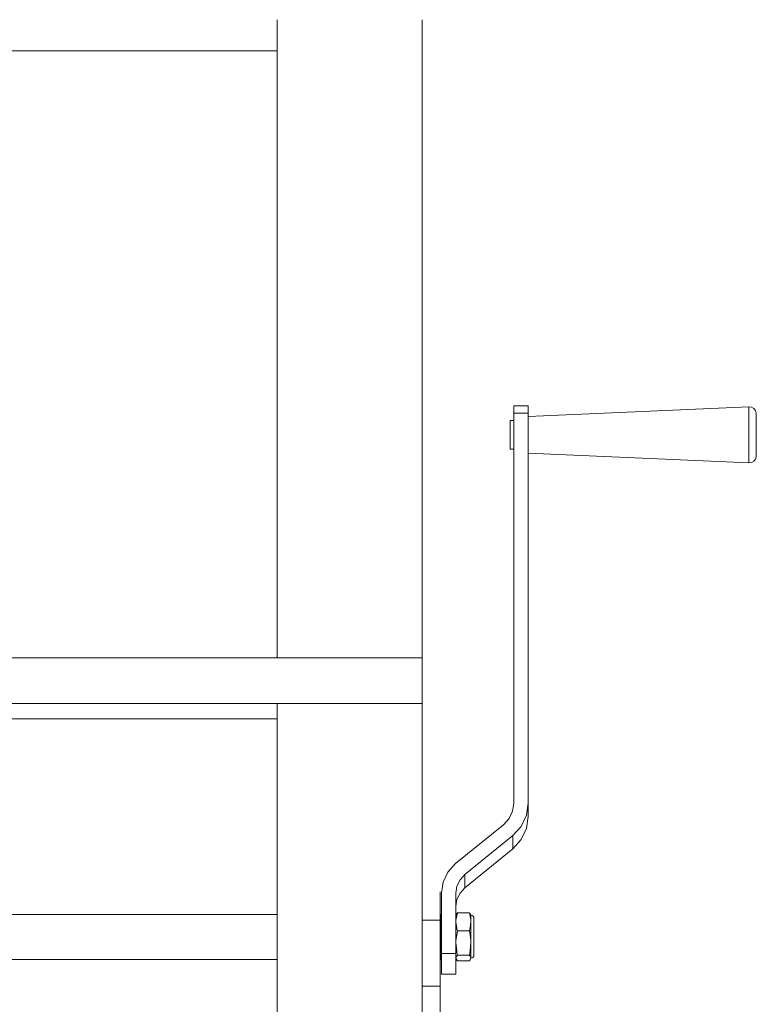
# Model space of a CAD drawing. Header units: millimetres. Extents: x 53056 to 116131, y -669674 to -625124.
# Tile 248 of 256: x 71521 to 71844, y -634815 to -634383. Entities that reach past the tile are written whole.
import ezdxf

# ---------------------------------------------------------------- set-up
doc = ezdxf.new("R2010")
doc.units = ezdxf.units.MM
doc.header["$MEASUREMENT"] = 0
doc.linetypes.add('DGN Style 1', pattern=[536.199087, 0.892178, -535.306909])
doc.layers.add('Main Cradle Tower', color=7, linetype='Continuous', lineweight=0)

# ---------------------------------------------------------------- blocks, each defined once
blk = doc.blocks.new('*U55')
at = {"layer": 'Main Cradle Tower', "color": 7, "linetype": 'Continuous', "lineweight": 0}
for p, q in [((-12960.22, 13016.1), (-12960.22, 12736.1)), ((-12896.72, 13016.1), (-12896.72, 12736.1)), ((-12960.22, 13002.49), (-13182.76, 13002.49)), ((-12856.51, 12845.96), (-12856.51, 12843.38)), ((-12850.16, 12845.96), (-12850.16, 12843.38)), ((-12856.51, 12843.38), (-12856.51, 12672.35)), ((-12850.16, 12843.38), (-12856.51, 12843.38)), ((-12850.16, 12672.35), (-12850.16, 12843.38)), ((-12753.43, 12827.35), (-12753.43, 12823.79)), ((-12753.43, 12821.6), (-12753.43, 12821.77)), ((-12896.72, 12736.1), (-13246.31, 12736.1)), ((-12896.72, 12716.1), (-13246.31, 12716.1)), ((-12960.22, 12716.1), (-12960.22, 12436.1)), ((-12896.72, 12716.1), (-12896.72, 12436.1)), ((-12960.22, 12709.29), (-13182.76, 12709.29)), ((-12856.51, 12672.35), (-12857.04, 12668.8)), ((-12856.51, 12672.35), (-12856.51, 12672.35)), ((-12850.16, 12666.52), (-12850.16, 12672.35)), ((-12861.05, 12662.88), (-12882.01, 12645.79)), ((-12856.97, 12658.14), (-12853.3, 12662.15)), ((-12877.93, 12641.06), (-12856.97, 12658.14)), ((-12856.97, 12652.3), (-12856.97, 12658.14)), ((-12853.3, 12656.32), (-12856.97, 12652.3)), ((-12856.97, 12652.3), (-12877.93, 12635.22)), ((-12882.01, 12645.79), (-12885.38, 12642.11)), ((-12877.93, 12635.22), (-12877.93, 12641.06)), ((-12881.91, 12632.77), (-12881.44, 12635.87)), ((-12888.26, 12606.33), (-12888.26, 12632.77)), ((-12881.91, 12632.77), (-12881.91, 12606.33)), ((-12881.44, 12630.03), (-12881.91, 12626.93)), ((-13182.76, 12623.49), (-12960.22, 12623.49)), ((-12888.72, 12620.99), (-12896.72, 12620.99)), ((-12888.72, 12623.49), (-12888.41, 12623.49)), ((-12881.87, 12621.09), (-12881.91, 12620.23)), ((-12881.47, 12623.97), (-12881.22, 12624.23)), ((-12881.22, 12624.23), (-12875.98, 12624.23)), ((-12875.98, 12624.23), (-12875.68, 12622.8)), ((-12875.29, 12620.23), (-12875.65, 12617.68)), ((-12875.29, 12620.23), (-12875.29, 12619.27)), ((-12881.47, 12617.07), (-12881.22, 12616.23)), ((-12875.98, 12616.23), (-12881.22, 12616.23)), ((-12875.68, 12614.34), (-12875.98, 12616.23)), ((-12881.87, 12612.09), (-12881.91, 12610.96)), ((-13182.76, 12603.77), (-12960.22, 12603.77)), ((-12888.72, 12603.77), (-12888.41, 12603.77)), ((-12881.91, 12606.33), (-12888.26, 12606.33)), ((-12881.87, 12604.7), (-12881.91, 12604.43)), ((-12881.55, 12603.62), (-12881.91, 12604.43)), ((-12881.47, 12606.8), (-12881.22, 12605.69)), ((-12881.47, 12603.43), (-12881.22, 12603.16)), ((-12881.22, 12605.69), (-12875.98, 12605.69)), ((-12881.22, 12603.16), (-12875.98, 12603.16)), ((-12875.73, 12606.8), (-12875.98, 12605.69)), ((-12875.98, 12605.69), (-12875.68, 12605.24)), ((-12875.65, 12603.62), (-12875.73, 12603.43)), ((-12875.65, 12603.62), (-12875.29, 12604.43)), ((-12875.29, 12605.79), (-12875.29, 12605.97)), ((-12875.29, 12604.43), (-12875.29, 12604.31)), ((-12875.29, 12604.31), (-12875.29, 12604.3)), ((-12888.72, 12591.95), (-12896.72, 12591.95))]:
    blk.add_line(p, q, dxfattribs=at)
at = {"layer": 'Main Cradle Tower', "color": 7, "linetype": 'Continuous', "lineweight": 0, "flags": 128}
for points in [[(-12856.51, 12845.96), (-12856.51, 12846.62), (-12850.16, 12846.62), (-12850.16, 12845.96)], [(-12850.16, 12841.97), (-12753.43, 12846.21), (-12752.27, 12846.05), (-12751.26, 12845.49), (-12750.51, 12844.6), (-12750.14, 12843.51), (-12750.14, 12843.51)], [(-12753.43, 12827.35), (-12753.43, 12831.91), (-12753.43, 12836.77), (-12753.43, 12841.19), (-12753.43, 12844.51), (-12753.43, 12846.21)], [(-12750.14, 12843.51), (-12750.14, 12843.51), (-12750.14, 12842.18), (-12750.14, 12839.59), (-12750.14, 12836.14), (-12750.14, 12832.35), (-12750.14, 12828.79), (-12750.14, 12826.01), (-12750.14, 12824.44), (-12750.14, 12824.3), (-12750.51, 12823.21), (-12751.26, 12822.32), (-12752.27, 12821.76), (-12753.43, 12821.6), (-12850.16, 12825.84)], [(-12858.09, 12835.36), (-12858.09, 12837.62), (-12858.09, 12839.31), (-12858.09, 12840.17), (-12856.51, 12840.17)], [(-12856.51, 12827.64), (-12858.09, 12827.64), (-12858.09, 12827.73), (-12858.09, 12828.75), (-12858.09, 12830.57), (-12858.09, 12832.89), (-12858.09, 12835.36)], [(-12753.43, 12821.77), (-12753.43, 12821.77), (-12753.43, 12823.79)], [(-12896.72, 12736.1), (-12896.72, 12736.1), (-12896.72, 12716.1), (-12896.72, 12716.1)], [(-12850.16, 12672.35), (-12850.96, 12667.03), (-12853.3, 12662.15)], [(-12861.05, 12662.88), (-12858.6, 12665.55), (-12857.04, 12668.8)], [(-12853.3, 12656.32), (-12850.96, 12661.19), (-12850.16, 12666.52)], [(-12888.26, 12632.77), (-12887.52, 12637.64), (-12885.38, 12642.11)], [(-12877.93, 12641.06), (-12880.07, 12638.71), (-12881.44, 12635.87)], [(-12888.72, 12633.41), (-12888.72, 12633.41), (-12888.72, 12633.41), (-12888.72, 12631.12), (-12888.72, 12626.82), (-12888.72, 12620.99), (-12888.72, 12591.95), (-12888.72, 12465.04)], [(-12881.44, 12630.03), (-12880.07, 12632.88), (-12877.93, 12635.22)], [(-12888.41, 12623.49), (-12888.41, 12623.38), (-12888.41, 12621.79)], [(-12888.41, 12621.79), (-12888.41, 12618.95), (-12888.41, 12615.3), (-12888.41, 12611.4), (-12888.41, 12607.84), (-12888.41, 12605.16), (-12888.41, 12603.77), (-12888.41, 12603.77)], [(-12881.91, 12623.16), (-12881.55, 12623.77), (-12881.47, 12623.97)], [(-12881.47, 12617.07), (-12881.55, 12617.68), (-12881.91, 12620.23)], [(-12881.87, 12621.09), (-12881.52, 12622.8), (-12881.22, 12624.23)], [(-12873.97, 12618.49), (-12873.97, 12618.49), (-12873.97, 12620.68), (-12873.97, 12621.79), (-12874.07, 12622.29), (-12874.36, 12622.72), (-12874.79, 12623), (-12875.29, 12623.1), (-12875.73, 12623.97), (-12875.98, 12624.23)], [(-12875.29, 12623.1), (-12875.29, 12622.08), (-12875.29, 12621.8), (-12875.29, 12620.23), (-12875.33, 12621.09), (-12875.68, 12622.8)], [(-12881.87, 12612.09), (-12881.52, 12614.34), (-12881.22, 12616.23)], [(-12875.98, 12616.23), (-12875.73, 12617.06), (-12875.65, 12617.68)], [(-12875.68, 12614.34), (-12875.33, 12612.09), (-12875.29, 12610.96), (-12875.29, 12612.17), (-12875.29, 12614.22), (-12875.29, 12615.89), (-12875.29, 12617.41), (-12875.29, 12619.27)], [(-12873.97, 12618.49), (-12873.97, 12615.58), (-12873.97, 12612.38), (-12873.97, 12609.39)], [(-12881.47, 12606.8), (-12881.55, 12607.61), (-12881.91, 12610.96)], [(-12875.73, 12606.8), (-12875.65, 12607.61), (-12875.29, 12610.96), (-12875.29, 12608.69), (-12875.29, 12608.1), (-12875.29, 12605.97)], [(-12873.97, 12609.39), (-12873.97, 12609.39), (-12873.97, 12607.04), (-12873.97, 12605.72), (-12873.97, 12605.6), (-12874.07, 12605.1), (-12874.36, 12604.68), (-12874.79, 12604.4), (-12875.29, 12604.3), (-12875.73, 12603.43)], [(-12881.91, 12606.33), (-12881.91, 12601.7), (-12881.91, 12598.54), (-12881.91, 12597.22), (-12888.26, 12597.22), (-12888.26, 12598.54), (-12888.26, 12601.7), (-12888.26, 12606.33)], [(-12881.47, 12603.43), (-12881.55, 12603.62), (-12881.91, 12604.24)], [(-12881.87, 12604.7), (-12881.52, 12605.24), (-12881.22, 12605.69)], [(-12875.73, 12603.43), (-12875.73, 12603.43), (-12875.98, 12603.16)], [(-12875.29, 12605.79), (-12875.29, 12604.43), (-12875.33, 12604.7), (-12875.68, 12605.24)]]:
    blk.add_lwpolyline(points, dxfattribs=at)

msp = doc.modelspace()

# ---------------------------------------------------------------- block references
at = {"color": 7, "linetype": 'DGN Style 1', "lineweight": 0}
msp.add_blockref('*U55', (84593.95, -647399.35), dxfattribs=at)

doc.saveas('drawing.dxf')
